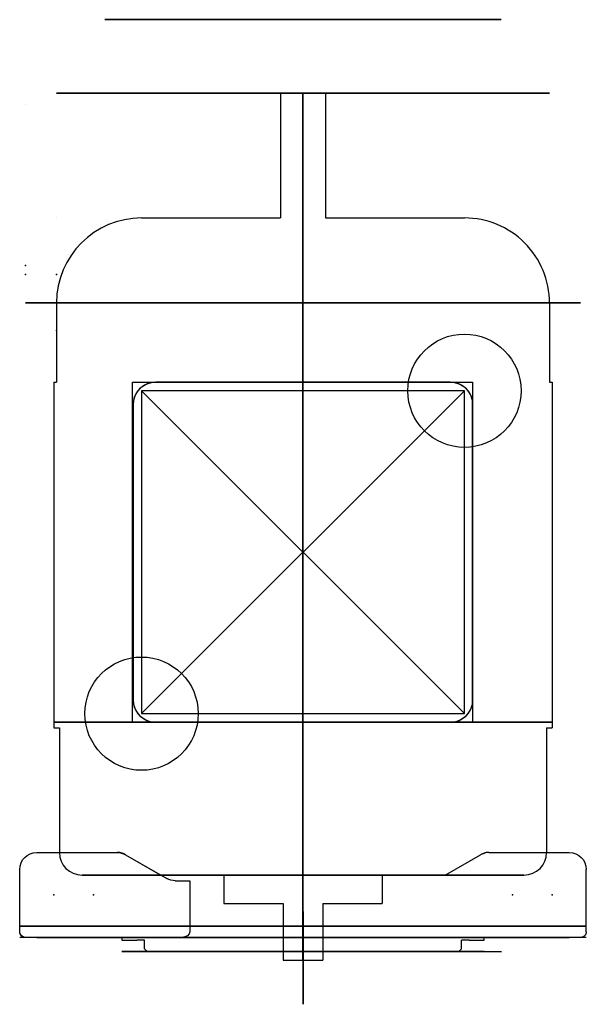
# Model space of a CAD drawing. Header units: centimetres. Extents: x -5 to 5, y -0.5 to 16.9.
import ezdxf

# ---------------------------------------------------------------- set-up
doc = ezdxf.new("R2010")
doc.units = ezdxf.units.CM
doc.header["$MEASUREMENT"] = 0
for name, color, linetype in [('', 7, 'Continuous'), ('1220013150_02_Kupplungshülse_G2_Motor v2_Sketch1', 7, 'Continuous'), ('1220053100_00_G23_G27_Zwischenflansch_Motoranbau v3_Sketch2', 7, 'Continuous'), ('1220053100_00_G23_G27_Zwischenflansch_Motoranbau v3_Sketch4', 7, 'Continuous'), ('1220053100_00_G23_G27_Zwischenflansch_Motoranbau v3_Sketch5', 7, 'Continuous'), ('1220053100_00_G23_G27_Zwischenflansch_Motoranbau v3_Sketch6', 7, 'Continuous'), ('1220053100_00_G23_G27_Zwischenflansch_Motoranbau v3_Sketch7', 7, 'Continuous'), ('1931000017 RDR12x25x5 DIN3760 Radialdichtring v2_Sketch1', 7, 'Continuous')]:
    doc.layers.add(name, color=color, linetype=linetype)

# ---------------------------------------------------------------- blocks, each defined once
blk = doc.blocks.new('1220053100_00_G23_G27_Zwischenflansch_Motoranbauv3')
at = {"layer": '1220053100_00_G23_G27_Zwischenflansch_Motoranbau v3_Sketch2'}
for p, q in [((2.9, 4.4, -0.2), (-2.9, 4.4, -0.2)), ((-3.2, -3.4, -0.2), (-3.2, 4.1, -0.2)), ((3.2, -3.4, -0.2), (3.2, 4.1, -0.2)), ((-0.976, -3.6, -0.2), (0.976, -3.6, -0.2)), ((-5, -4.75, -0.2), (-5, -3.8, -0.2)), ((-4.7, -3.7, -0.2), (-4.9, -3.7, -0.2)), ((-4.7, -3.7, -0.2), (-3.5, -3.7, -0.2)), ((-2.221, -4.721, -0.2), (-1.188, -3.688, -0.2)), ((2.221, -4.721, -0.2), (1.188, -3.688, -0.2)), ((3.5, -3.7, -0.2), (4.7, -3.7, -0.2)), ((4.9, -3.7, -0.2), (4.7, -3.7, -0.2)), ((5, -4.75, -0.2), (5, -3.8, -0.2)), ((-5, -4.5, -0.2), (-5, -4.75, -0.2)), ((5, -4.5, -0.2), (-5, -4.5, -0.2)), ((5, -4.75, -0.2), (5, -4.5, -0.2)), ((-5, -4.75, -0.2), (5, -4.75, -0.2)), ((-4.7, -4.75, -0.2), (-5, -4.75, -0.2)), ((-4.7, -4.75, -0.2), (-3.28, -4.75, -0.2)), ((-3.13, -4.75, -0.2), (-3.28, -4.75, -0.2)), ((-2.404, -4.75, -0.2), (-3.13, -4.75, -0.2)), ((-2.404, -4.75, -0.2), (-2.291, -4.75, -0.2)), ((2.291, -4.75, -0.2), (2.404, -4.75, -0.2)), ((3.13, -4.75, -0.2), (2.404, -4.75, -0.2)), ((3.28, -4.75, -0.2), (3.13, -4.75, -0.2)), ((3.28, -4.75, -0.2), (4.7, -4.75, -0.2)), ((5, -4.75, -0.2), (4.7, -4.75, -0.2))]:
    blk.add_line(p, q, dxfattribs=at)
blk.add_circle((0, 0, -0.2), 1, dxfattribs=at)
for centre, radius, start, end in [((-2.9, 4.1, -0.2), 0.3, 90, 180), ((2.9, 4.1, -0.2), 0.3, 0, 90), ((-3.5, -3.4, -0.2), 0.3, 270, 360), ((3.5, -3.4, -0.2), 0.3, 180, 270), ((-0.976, -3.9, -0.2), 0.3, 90, 135), ((0.976, -3.9, -0.2), 0.3, 45, 90), ((-4.9, -3.8, -0.2), 0.1, 90, 180), ((4.9, -3.8, -0.2), 0.1, 0, 90), ((-2.291, -4.65, -0.2), 0.1, 292.2294, 315), ((2.291, -4.65, -0.2), 0.1, 225, 247.7706)]:
    blk.add_arc(centre, radius, start, end, dxfattribs=at)
for points, knots in [([(-2.254, -4.743, -0.2), (-2.255, -4.743, -0.2), (-2.257, -4.744, -0.2), (-2.258, -4.744, -0.2), (-2.26, -4.745, -0.2), (-2.261, -4.745, -0.2), (-2.263, -4.746, -0.2), (-2.264, -4.746, -0.2), (-2.266, -4.747, -0.2), (-2.267, -4.747, -0.2), (-2.269, -4.747, -0.2), (-2.271, -4.748, -0.2), (-2.272, -4.748, -0.2), (-2.275, -4.749, -0.2), (-2.279, -4.749, -0.2), (-2.282, -4.75, -0.2), (-2.283, -4.75, -0.2), (-2.285, -4.75, -0.2), (-2.287, -4.75, -0.2), (-2.288, -4.75, -0.2), (-2.29, -4.75, -0.2), (-2.291, -4.75, -0.2)], [0, 0, 0, 0, 0.0487028, 0.0487028, 0.0487028, 0.097305, 0.097305, 0.097305, 0.1459186, 0.1459186, 0.1459186, 0.1945673, 0.1945673, 0.1945673, 0.2917658, 0.2917658, 0.2917658, 0.3403809, 0.3403809, 0.3403809, 0.3889782, 0.3889782, 0.3889782, 0.3889782]), ([(2.291, -4.75, -0.2), (2.29, -4.75, -0.2), (2.288, -4.75, -0.2), (2.287, -4.75, -0.2), (2.285, -4.75, -0.2), (2.283, -4.75, -0.2), (2.282, -4.75, -0.2), (2.279, -4.749, -0.2), (2.275, -4.749, -0.2), (2.272, -4.748, -0.2), (2.271, -4.748, -0.2), (2.269, -4.747, -0.2), (2.267, -4.747, -0.2), (2.266, -4.747, -0.2), (2.264, -4.746, -0.2), (2.263, -4.746, -0.2), (2.261, -4.745, -0.2), (2.26, -4.745, -0.2), (2.258, -4.744, -0.2), (2.257, -4.744, -0.2), (2.255, -4.743, -0.2), (2.254, -4.743, -0.2)], [0, 0, 0, 0, 0.0485906, 0.0485906, 0.0485906, 0.0972115, 0.0972115, 0.0972115, 0.1944135, 0.1944135, 0.1944135, 0.2430523, 0.2430523, 0.2430523, 0.2916554, 0.2916554, 0.2916554, 0.3402781, 0.3402781, 0.3402781, 0.3889782, 0.3889782, 0.3889782, 0.3889782])]:
    blk.add_open_spline(points, degree=3, knots=knots, dxfattribs=at)
blk.add_point((0, 0.141, -0.2), dxfattribs=at)
at = {"layer": '1220053100_00_G23_G27_Zwischenflansch_Motoranbau v3_Sketch4'}
for p, q in [((0, 0, 0.25), (0, 4.649, 0.25)), ((-0.23, 3.744, 0.25), (-2.93, 2.344, 0.25)), ((2.93, 2.344, 0.25), (0.23, 3.744, 0.25)), ((-3.2, 1.9, 0.25), (-3.2, -1.9, 0.25)), ((3.2, -1.9, 0.25), (3.2, 1.9, 0.25)), ((0, 0, 0.25), (3.506, 0, 0.25)), ((-2.894, -2.361, 0.25), (-1.283, -3.041, 0.25)), ((1.283, -3.041, 0.25), (2.894, -2.361, 0.25))]:
    blk.add_line(p, q, dxfattribs=at)
for radius in [2.8, 1.9, 1.25, 1]:
    blk.add_circle((0, 0, 0.25), radius, dxfattribs=at)
for centre, radius, start, end in [((0, 3.3, 0.25), 0.5, 62.5924, 117.4076), ((-2.7, 1.9, 0.25), 0.5, 117.4076, 180), ((2.7, 1.9, 0.25), 0.5, 0, 62.5924), ((-2.7, -1.9, 0.25), 0.5, 180, 247.1291), ((2.7, -1.9, 0.25), 0.5, 292.8709, 360), ((0, 0, 0.25), 3.3, 247.1291, 292.8709)]:
    blk.add_arc(centre, radius, start, end, dxfattribs=at)
for p in [(0, 3.3, 0.25), (0, 1.9, 0.25), (-1.9, 0, 0.25), (0, 0, 0.25), (1.9, 0, 0.25), (-2.7, -1.9, 0.25), (0, -1.9, 0.25), (2.7, -1.9, 0.25)]:
    blk.add_point(p, dxfattribs=at)
at = {"layer": '1220053100_00_G23_G27_Zwischenflansch_Motoranbau v3_Sketch5', "extrusion": (0, 0, -1)}
for centre, radius in [((0, 0, 1.1), 2.7), ((0, 1.9, 1.1), 0.225), ((0, 0, 1.1), 1.4), ((0, 0, 1.1), 1.25), ((1.9, 0, 1.1), 0.225), ((-1.9, 0, 1.1), 0.225), ((0, -1.9, 1.1), 0.225)]:
    blk.add_circle(centre, radius, dxfattribs=at)
at = {"layer": '1220053100_00_G23_G27_Zwischenflansch_Motoranbau v3_Sketch5'}
blk.add_point((0, 0, -1.1), dxfattribs=at)
at = {"layer": '1220053100_00_G23_G27_Zwischenflansch_Motoranbau v3_Sketch6'}
for p, q in [((-5, -4.5, -0.1), (-5, -4.5, -1.2)), ((-5, -4.5, -0.1), (-5, -4.5, -1.2)), ((-3.5, -4.5), (-4.9, -4.5)), ((-2.141, -4.5), (-4.9, -4.5)), ((-4.7, -4.5, -1.5), (-3.28, -4.5, -1.5)), ((-4.7, -4.5, -1.5), (-3.28, -4.5, -1.5)), ((-3.2, -4.5), (-3.5, -4.5)), ((-3.2, -4.5, 0.05), (-3.127, -4.5, 0.05)), ((-3.2, -4.5), (-3.2, -4.5, 0.05)), ((-3.13, -4.5, -1.46), (-2.404, -4.5, -1.04)), ((-3.13, -4.5, -1.46), (-2.507, -4.5, -1.1)), ((-3.127, -4.5, 0.05), (-2.93, -4.5, 0.05)), ((-2.8, -4.5, 0.05), (-2.93, -4.5, 0.05)), ((-2.8, -4.5, 0.2), (-2.8, -4.5, 0.05)), ((-2.75, -4.5, 0.25), (-2.8, -4.5, 0.2)), ((-2.75, -4.5, 0.25), (2.75, -4.5, 0.25)), ((2.507, -4.5, -1.1), (-2.507, -4.5, -1.1)), ((-2.254, -4.5, -1), (-2, -4.5, -1)), ((-2, -4.5, -1), (-2, -4.5, -0.1)), ((0, -4.5), (0, -4.5, -1.55)), ((2.507, -4.5, -1.1), (3.13, -4.5, -1.46)), ((2.75, -4.5, 0.25), (2.8, -4.5, 0.2)), ((2.8, -4.5, 0.2), (2.8, -4.5, 0.05)), ((2.93, -4.5, 0.05), (2.8, -4.5, 0.05)), ((2.93, -4.5, 0.05), (3.127, -4.5, 0.05)), ((3.127, -4.5, 0.05), (3.2, -4.5, 0.05)), ((3.2, -4.5, 0.05), (3.2, -4.5)), ((3.5, -4.5), (3.2, -4.5)), ((3.28, -4.5, -1.5), (4.7, -4.5, -1.5)), ((4.9, -4.5), (3.5, -4.5)), ((5, -4.5, -0.1), (5, -4.5, -1.2))]:
    blk.add_line(p, q, dxfattribs=at)
at = {"layer": '1220053100_00_G23_G27_Zwischenflansch_Motoranbau v3_Sketch6', "extrusion": (0, -1, 0)}
for centre, radius, start, end in [((-4.9, -0.1, 4.5), 0.1, 90, 180), ((-4.7, -1.2, 4.5), 0.3, 180, 270), ((-4.7, -1.2, 4.5), 0.3, 180, 270), ((-4.9, -0.1, 4.5), 0.1, 135, 180), ((-4.9, -0.1, 4.5), 0.1, 90, 135), ((-3.28, -1.2, 4.5), 0.3, 270, 300), ((-2.254, -1.3, 4.5), 0.3, 90, 120), ((4.7, -1.2, 4.5), 0.3, 270, 0), ((4.9, -0.1, 4.5), 0.1, 45, 90), ((4.9, -0.1, 4.5), 0.1, 0, 45)]:
    blk.add_arc(centre, radius, start, end, dxfattribs=at)
blk.add_ellipse((-2.141, -4.5, -0.1), major_axis=(-0.141, 0), ratio=0.707107, start_param=3.141593, end_param=4.712389, dxfattribs=at)
at = {"layer": '1220053100_00_G23_G27_Zwischenflansch_Motoranbau v3_Sketch6', "extrusion": (0, 1, 0)}
for points, knots in [([(-3.203, -4.5, -1.49), (-3.206, -4.5, -1.491), (-3.209, -4.5, -1.491), (-3.212, -4.5, -1.492), (-3.216, -4.5, -1.493), (-3.219, -4.5, -1.494), (-3.222, -4.5, -1.494), (-3.228, -4.5, -1.496), (-3.235, -4.5, -1.497), (-3.241, -4.5, -1.497), (-3.248, -4.5, -1.498), (-3.254, -4.5, -1.499), (-3.261, -4.5, -1.499), (-3.267, -4.5, -1.5), (-3.274, -4.5, -1.5), (-3.28, -4.5, -1.5)], [0, 0, 0, 0, 0.112639, 0.112639, 0.112639, 0.2251771, 0.2251771, 0.2251771, 0.4503213, 0.4503213, 0.4503213, 0.675412, 0.675412, 0.675412, 0.9005274, 0.9005274, 0.9005274, 0.9005274]), ([(-3.13, -4.5, -1.46), (-3.136, -4.5, -1.463), (-3.142, -4.5, -1.466), (-3.148, -4.5, -1.469), (-3.153, -4.5, -1.472), (-3.159, -4.5, -1.475), (-3.165, -4.5, -1.477), (-3.171, -4.5, -1.48), (-3.178, -4.5, -1.482), (-3.184, -4.5, -1.484), (-3.19, -4.5, -1.486), (-3.196, -4.5, -1.488), (-3.203, -4.5, -1.49)], [0, 0, 0, 0, 0.2250797, 0.2250797, 0.2250797, 0.4501607, 0.4501607, 0.4501607, 0.6753477, 0.6753477, 0.6753477, 0.9005274, 0.9005274, 0.9005274, 0.9005274]), ([(3.13, -4.5, -1.46), (3.136, -4.5, -1.463), (3.142, -4.5, -1.466), (3.148, -4.5, -1.469), (3.153, -4.5, -1.472), (3.159, -4.5, -1.475), (3.165, -4.5, -1.477), (3.171, -4.5, -1.48), (3.178, -4.5, -1.482), (3.184, -4.5, -1.484), (3.19, -4.5, -1.486), (3.196, -4.5, -1.488), (3.203, -4.5, -1.49)], [0, 0, 0, 0, 0.2249598, 0.2249598, 0.2249598, 0.4502972, 0.4502972, 0.4502972, 0.6756042, 0.6756042, 0.6756042, 0.9005274, 0.9005274, 0.9005274, 0.9005274]), ([(3.28, -4.5, -1.5), (3.274, -4.5, -1.5), (3.267, -4.5, -1.5), (3.261, -4.5, -1.499), (3.254, -4.5, -1.499), (3.248, -4.5, -1.498), (3.241, -4.5, -1.497), (3.235, -4.5, -1.497), (3.228, -4.5, -1.496), (3.222, -4.5, -1.494), (3.219, -4.5, -1.494), (3.216, -4.5, -1.493), (3.212, -4.5, -1.492), (3.209, -4.5, -1.491), (3.206, -4.5, -1.491), (3.203, -4.5, -1.49)], [0, 0, 0, 0, 0.2251153, 0.2251153, 0.2251153, 0.4502061, 0.4502061, 0.4502061, 0.6753503, 0.6753503, 0.6753503, 0.7878884, 0.7878884, 0.7878884, 0.9005274, 0.9005274, 0.9005274, 0.9005274])]:
    blk.add_open_spline(points, degree=3, knots=knots, dxfattribs=at)
at = {"layer": '1220053100_00_G23_G27_Zwischenflansch_Motoranbau v3_Sketch6'}
for p in [(-4.4, -4.5, -0.75), (-3.7, -4.5, -0.75), (0, -4.5), (3.7, -4.5, -0.75), (4.4, -4.5, -0.75)]:
    blk.add_point(p, dxfattribs=at)
at = {"layer": '1220053100_00_G23_G27_Zwischenflansch_Motoranbau v3_Sketch7'}
for p, q in [((2.9, 4.4), (-2.9, 4.4)), ((2.9, 4.3), (-2.9, 4.3)), ((-3.2, -3.4), (-3.2, 4.1)), ((-3.1, 4.1), (-3.1, 2.478)), ((3.1, 2.478), (3.1, 4.1)), ((3.2, -3.4), (3.2, 4.1)), ((-2.953, 2.388), (-0.253, 3.788)), ((0.253, 3.788), (2.953, 2.388)), ((-3.723, -3.6), (4.102, -3.6)), ((-0.976, -3.6), (0.976, -3.6)), ((-5, -4.5), (-5, -3.8)), ((-4.7, -3.7), (-4.9, -3.7)), ((-4.7, -3.7), (-3.5, -3.7)), ((-2, -4.5), (-1.188, -3.688)), ((2, -4.5), (1.188, -3.688)), ((3.5, -3.7), (4.7, -3.7)), ((4.9, -3.7), (4.7, -3.7)), ((5, -4.5), (5, -3.8)), ((-4.7, -4.5), (-5, -4.5)), ((-3.28, -4.5), (-4.7, -4.5)), ((-3.13, -4.5), (-3.28, -4.5)), ((-2.404, -4.5), (-3.13, -4.5)), ((-2.254, -4.5), (-2.404, -4.5)), ((-2, -4.5), (-2.254, -4.5)), ((2.254, -4.5), (2, -4.5)), ((2.404, -4.5), (2.254, -4.5)), ((3.13, -4.5), (2.404, -4.5)), ((3.28, -4.5), (3.13, -4.5)), ((4.7, -4.5), (3.28, -4.5)), ((5, -4.5), (4.7, -4.5))]:
    blk.add_line(p, q, dxfattribs=at)
for centre, radius in [((0, 3.3), 0.212), ((0, 1.9), 0.225), ((0, 0), 1.25), ((-1.9, 0), 0.225), ((1.9, 0), 0.225), ((-2.7, -1.9), 0.212), ((0, -1.9), 0.225), ((2.7, -1.9), 0.212)]:
    blk.add_circle(centre, radius, dxfattribs=at)
for centre, radius, start, end in [((-2.9, 4.1), 0.3, 90, 180), ((2.9, 4.1), 0.3, 0, 90), ((-2.9, 4.1), 0.2, 90, 180), ((2.9, 4.1), 0.2, 0, 90), ((0, 3.3), 0.55, 62.5924, 117.4076), ((-3.5, -3.4), 0.3, 270, 360), ((3.5, -3.4), 0.3, 180, 270), ((-0.976, -3.9), 0.3, 90, 135), ((0.976, -3.9), 0.3, 45, 90), ((-4.9, -3.8), 0.1, 90, 180), ((4.9, -3.8), 0.1, 0, 90)]:
    blk.add_arc(centre, radius, start, end, dxfattribs=at)
for points in [[(-3.049, 2.395), (-3.079, 2.413), (-3.1, 2.443), (-3.1, 2.478)], [(3.1, 2.478), (3.1, 2.443), (3.079, 2.413), (3.049, 2.395)], [(-2.953, 2.388), (-2.984, 2.372), (-3.02, 2.378), (-3.049, 2.395)], [(3.049, 2.395), (3.02, 2.378), (2.984, 2.372), (2.953, 2.388)]]:
    blk.add_open_spline(points, degree=3, dxfattribs=at)
blk.add_point((0, 0), dxfattribs=at)
blk = doc.blocks.new('1931000017RDR12x25x5DIN3760Radialdichtringv2')
at = {"layer": '1931000017 RDR12x25x5 DIN3760 Radialdichtring v2_Sketch1'}
for p, q in [((0.1, 0, 1.15), (0, 0, 1.15)), ((0, 0, 1.25), (0.5, 0, 1.25)), ((0, 0, 1.15), (0, 0, 1.25)), ((0, 0), (0.1, 0, 0)), ((0.1, 0, 1.15), (0.4, 0, 1.15)), ((0.4, 0, 0.777), (0.327, 0, 0.65)), ((0.327, 0, 0.65), (0.413, 0, 0.6)), ((0.4, 0, 1.15), (0.4, 0, 0.777)), ((0.5, 0, 0.75), (0.413, 0, 0.6)), ((0.5, 0, 1.25), (0.5, 0, 0.75))]:
    blk.add_line(p, q, dxfattribs=at)
blk.add_point((0, 0), dxfattribs=at)
blk = doc.blocks.new('1220013150_02_Kupplungshülse_G2_Motorv2')
at = {"layer": '1220013150_02_Kupplungshülse_G2_Motor v2_Sketch1'}
for p, q in [((0, 0), (1.63, 0)), ((0.83, 0, 0.6), (0, 0, 0.6)), ((0, 0, 0.6), (0, 0)), ((1.63, 0, 0.55), (0.83, 0, 0.55)), ((0.83, 0, 0.55), (0.83, 0, 0.6)), ((1.63, 0), (1.63, 0, 0.55))]:
    blk.add_line(p, q, dxfattribs=at)
blk.add_point((0, 0), dxfattribs=at)
blk = doc.blocks.new('BG_1222011020_G2_Motoranbau_003kWKopierenv2')
for name, p, rotation in [('1220013150_02_Kupplungshülse_G2_Motorv2', (0.001, 0.995, 3.831), 269.9999999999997), ('1931000017RDR12x25x5DIN3760Radialdichtringv2', (0, 0.275, 3.834), 89.99999999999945)]:
    blk.add_blockref(name, p, dxfattribs=dict(rotation=rotation))
at = {"extrusion": (-1e-16, -1, -1.3e-15)}
blk.add_blockref('1220053100_00_G23_G27_Zwischenflansch_Motoranbauv3', (0, 3.834, -0.545), dxfattribs=at)
blk = doc.blocks.new('1220013060_G2_Motor_002_003kW_Dummyv13')
at = {"layer": ''}
for p, q in [((11.6, 4.9, 4.9), (11.6, 4.9, -4.9)), ((15.1, 4.9, 4.9), (15.1, 4.9, -4.9)), ((4.1, 4.4, 5.3), (4.1, 4.3, 5.3)), ((10.2, 4.4, 5.3), (4.1, 4.4, 5.3)), ((4.1, 4.4, 5.8), (4.1, 4.3, 5.8)), ((10.2, 4.4, 5.8), (4.1, 4.4, 5.8)), ((10.2, 4.4, 5.3), (10.2, 4.35, 5.3)), ((10.2, 4.4, 5.8), (10.2, 4.35, 5.8)), ((11.6, 4.35, 5.3), (10.2, 4.35, 5.3)), ((11.6, 4.35, 5.8), (10.2, 4.35, 5.8)), ((11.6, 4.35, 4.35), (11.6, 4.35, -4.35)), ((13.1, 4.35, -2.85), (13.1, 4.35, 2.85)), ((4.1, 4.3, 5.3), (1.9, 4.3, 5.3)), ((4.1, 4.3, 5.8), (1.9, 4.3, 5.8)), ((1.5, 1.4, 5.3), (1.5, 3.9, 5.3)), ((1.5, 1.4, 5.8), (1.5, 3.9, 5.8)), ((16.6, -3.5, -0.25), (16.6, 3.5, -0.25)), ((16.6, 3.5, 0.25), (16.6, -3.5, 0.25)), ((16.6, 3.5, 0.25), (16.6, -3.5, -0.25)), ((16.6, 3.5, -0.25), (16.6, 3.5, 0.25)), ((16.6, -3.5, 0.25), (16.6, 3.5, -0.25)), ((4.2, -2.991, 5.3), (4.2, 3.009, 5.3)), ((4.2, 3.009, 5.3), (10.2, 3.009, 5.3)), ((4.2, 3, 5.3), (4.2, 3, 3.219)), ((4.2, 0, 5.3), (4.2, 3, 5.3)), ((9.8, 3, 5.3), (4.6, 3, 5.3)), ((4.6, 3, 5.3), (9.8, 3, 5.3)), ((9.8, 3, 5.8), (4.6, 3, 5.8)), ((10.2, 3.009, 5.3), (10.2, -2.991, 5.3)), ((4.35, -2.85, 5.8), (10.05, 2.85, 5.8)), ((10.05, -2.85, 5.8), (4.35, 2.85, 5.8)), ((10.05, 2.85, 5.8), (4.35, 2.85, 5.8)), ((4.35, 2.85, 5.8), (4.35, -2.85, 5.8)), ((10.05, -2.85, 5.8), (10.05, 2.85, 5.8)), ((13.1, 2.85, 5.3), (13.1, 0.4, 5.3)), ((13.1, 2.85, 5.8), (13.1, 0.4, 5.8)), ((4.2, 2.6, 5.3), (4.2, -2.6, 5.3)), ((4.2, -2.6, 5.3), (4.2, 2.6, 5.3)), ((4.2, 2.6, 5.8), (4.2, -2.6, 5.8)), ((10.2, -2.6, 5.3), (10.2, 2.6, 5.3)), ((10.2, -2.6, 5.3), (10.2, 2.6, 5.3)), ((10.2, -2.6, 5.8), (10.2, 2.6, 5.8)), ((1, 1.4, 5.3), (1, 0.35, 5.3)), ((1.5, 1.4, 5.3), (1, 1.4, 5.3)), ((1, 1.4, 5.8), (1, 0.35, 5.8)), ((1.5, 1.4, 5.8), (1, 1.4, 5.8)), ((0, 0.35, 5.3), (0, -0.35, 5.3)), ((1, 0.35, 5.3), (0, 0.35, 5.3)), ((0, 0.35, 5.8), (0, -0.35, 5.8)), ((1, 0.35, 5.8), (0, 0.35, 5.8)), ((15.3, 0.4, 5.3), (13.1, 0.4, 5.3)), ((15.3, 0.4, 5.8), (13.1, 0.4, 5.8)), ((15.3, 0.4, 5.3), (15.3, -0.4, 5.3)), ((15.3, 0.4, 5.8), (15.3, -0.4, 5.8)), ((16.6, 0.25, 3.5), (16.6, 0.25, -3.5)), ((16.6, -0.25, 3.5), (16.6, 0.25, 3.5)), ((16.6, 0.25, -3.5), (16.6, -0.25, -3.5)), ((16.6, 0.25, 3.5), (16.6, -0.25, -3.5)), ((16.6, -0.25, 3.5), (16.6, 0.25, -3.5)), ((0, 0), (0, 0, 0.35)), ((12.6, 0), (0, 0)), ((0, 0, 0.35), (1, 0, 0.35)), ((1, 0, 0.35), (1, 0, 1.4)), ((1, 0, 1.4), (1.5, 0, 1.4)), ((1.5, 0, 4.3), (4.1, 0, 4.3)), ((1.5, 0, 1.4), (1.5, 0, 4.3)), ((1.5, 0), (1.5, 0, 4.035)), ((4.1, 0, 4.4), (10.2, 0, 4.4)), ((4.1, 0, 4.3), (4.1, 0, 4.4)), ((10.2, 0, 4.35), (13.1, 0, 4.35)), ((10.2, 0, 4.4), (10.2, 0, 4.35)), ((15.3, 0), (12.6, 0)), ((13.1, 0, 4.35), (13.1, 0, 0.4)), ((13.1, 0, 0.4), (15.3, 0, 0.4)), ((15.3, 0.104, 1.349), (15.3, 0.104, 3.849)), ((15.3, -0.076, 3.849), (15.3, 0.104, 1.349)), ((15.3, 0.104, 3.849), (15.3, -0.076, 3.849)), ((15.3, -0.076, 1.349), (15.3, 0.104, 1.349)), ((15.3, 0.104, 3.849), (15.3, -0.076, 1.349)), ((15.3, 0, 0.4), (15.3, 0)), ((4.2, 0, 5.3), (4.2, -3, 5.3)), ((4.2, 0), (4.2, 0, 7.262)), ((15.3, -0.076, 3.849), (15.3, -0.076, 1.349)), ((16.6, -0.25, -3.5), (16.6, -0.25, 3.5)), ((1, -0.35, 5.3), (0, -0.35, 5.3)), ((1, -0.35, 5.8), (0, -0.35, 5.8)), ((1, -0.35, 5.3), (1, -1.4, 5.3)), ((1, -0.35, 5.8), (1, -1.4, 5.8)), ((13.1, -0.4, 5.3), (13.1, -2.85, 5.3)), ((15.3, -0.4, 5.3), (13.1, -0.4, 5.3)), ((15.3, -0.4, 5.8), (13.1, -0.4, 5.8)), ((13.1, -0.4, 5.8), (13.1, -2.85, 5.8)), ((1.5, -1.4, 5.3), (1, -1.4, 5.3)), ((1.5, -1.4, 5.8), (1, -1.4, 5.8)), ((1.5, -3.9, 5.3), (1.5, -1.4, 5.3)), ((1.5, -3.9, 5.8), (1.5, -1.4, 5.8)), ((4.35, -2.85, 5.8), (10.05, -2.85, 5.8)), ((10.2, -2.991, 5.3), (4.2, -2.991, 5.3)), ((4.2, -3, 5.3), (4.2, -3, 3.219)), ((4.518, -2.991, 5.8), (9.882, -2.991, 5.8)), ((4.6, -3, 5.3), (9.8, -3, 5.3)), ((4.6, -3, 5.3), (9.8, -3, 5.3)), ((16.6, -3.5, 0.25), (16.6, -3.5, -0.25)), ((4.1, -4.3, 5.3), (1.9, -4.3, 5.3)), ((4.1, -4.3, 5.8), (1.9, -4.3, 5.8)), ((4.1, -4.3, 5.3), (4.1, -4.4, 5.3)), ((4.1, -4.3, 5.8), (4.1, -4.4, 5.8)), ((10.2, -4.4, 5.3), (4.1, -4.4, 5.3)), ((10.2, -4.4, 5.8), (4.1, -4.4, 5.8)), ((10.2, -4.35, 5.3), (10.2, -4.4, 5.3)), ((11.6, -4.35, 5.3), (10.2, -4.35, 5.3)), ((11.6, -4.35, 5.8), (10.2, -4.35, 5.8)), ((10.2, -4.35, 5.8), (10.2, -4.4, 5.8))]:
    blk.add_line(p, q, dxfattribs=at)
at = {"layer": '', "extrusion": (1, 0, 0)}
for centre, radius in [((0, 0, 11.6), 4.9), ((0, 0, 11.6), 4.35), ((0, 0, 15.3), 4.35), ((0, 0, 15.3), 3.85), ((0, 0, 16.6), 3.4), ((0, 0, 15.3), 3), ((0, 0, 16.6), 3), ((0, 0, 11.6), 2.85), ((0, 0, 11.6), 2.85), ((0, 0, 16.6), 2.65), ((0, 0, 16.6), 2.25), ((0, 0, 16.6), 1.85), ((0, 0, 16.6), 1.45), ((0, 0, 16.6), 1.05), ((0, 0, 15.3), 0.6), ((0, 0, 11.6), 0.4), ((0, 0, 11.6), 0.4), ((0, 0, 11.6), 0.4), ((0, 0, 15.3), 0.4), ((0, 0, 15.3), 0.4), ((0, 0, 15.3), 0.4), ((0, 0, 16.6), 0.35)]:
    blk.add_circle(centre, radius, dxfattribs=at)
at = {"layer": '', "extrusion": (-1, 0, 0)}
for centre, radius in [((0, 0, -4.2), 4.4), ((0, 0, -1.5), 3.9), ((0, 0, -1.5), 1.9), ((0, 0, -1.5), 1.4)]:
    blk.add_circle(centre, radius, dxfattribs=at)
at = {"layer": ''}
for centre in [(4.35, 2.85, 5.8), (10.05, -2.85, 5.8)]:
    blk.add_circle(centre, 1, dxfattribs=at)
for centre, radius, start, end in [((11.6, 2.85, 5.3), 1.5, 0, 90), ((11.6, 2.85, 5.8), 1.5, 0, 90), ((1.9, 3.9, 5.3), 0.4, 90, 180), ((1.9, 3.9, 5.8), 0.4, 90, 180), ((4.6, 2.6, 5.3), 0.4, 90, 180), ((9.8, 2.6, 5.3), 0.4, 0, 90), ((4.6, -2.6, 5.3), 0.4, 180, 270), ((9.8, -2.6, 5.3), 0.4, 270, 360), ((11.6, -2.85, 5.3), 1.5, 270, 0), ((11.6, -2.85, 5.8), 1.5, 270, 0), ((1.9, -3.9, 5.3), 0.4, 180, 270), ((1.9, -3.9, 5.8), 0.4, 180, 270)]:
    blk.add_arc(centre, radius, start, end, dxfattribs=at)
at = {"layer": '', "extrusion": (1, 0, 0)}
for points in [[(11.6, 4.19), (11.6, 4.19, 0.005), (11.6, 4.19, 0.01), (11.6, 4.191, 0.036), (11.6, 4.193, 0.056), (11.6, 4.202, 0.096), (11.6, 4.208, 0.114), (11.6, 4.222, 0.146), (11.6, 4.231, 0.158), (11.6, 4.249, 0.173), (11.6, 4.257, 0.176), (11.6, 4.274, 0.173), (11.6, 4.281, 0.166), (11.6, 4.293, 0.146), (11.6, 4.298, 0.132), (11.6, 4.307, 0.098), (11.6, 4.31, 0.078), (11.6, 4.314, 0.036), (11.6, 4.315, 0.014), (11.6, 4.314, -0.03), (11.6, 4.313, -0.051), (11.6, 4.308, -0.09), (11.6, 4.305, -0.108), (11.6, 4.296, -0.139), (11.6, 4.29, -0.152), (11.6, 4.276, -0.171), (11.6, 4.268, -0.175), (11.6, 4.251, -0.175), (11.6, 4.242, -0.169), (11.6, 4.225, -0.149), (11.6, 4.217, -0.135), (11.6, 4.203, -0.101), (11.6, 4.198, -0.082), (11.6, 4.191, -0.041), (11.6, 4.19, -0.021), (11.6, 4.19)], [(15.3, 4.19), (15.3, 4.19, 0.005), (15.3, 4.19, 0.01), (15.3, 4.191, 0.036), (15.3, 4.193, 0.056), (15.3, 4.202, 0.096), (15.3, 4.208, 0.114), (15.3, 4.222, 0.146), (15.3, 4.231, 0.158), (15.3, 4.249, 0.173), (15.3, 4.257, 0.176), (15.3, 4.274, 0.173), (15.3, 4.281, 0.166), (15.3, 4.293, 0.146), (15.3, 4.298, 0.132), (15.3, 4.307, 0.098), (15.3, 4.31, 0.078), (15.3, 4.314, 0.036), (15.3, 4.315, 0.014), (15.3, 4.314, -0.03), (15.3, 4.313, -0.051), (15.3, 4.308, -0.09), (15.3, 4.305, -0.108), (15.3, 4.296, -0.139), (15.3, 4.29, -0.152), (15.3, 4.276, -0.171), (15.3, 4.268, -0.175), (15.3, 4.251, -0.175), (15.3, 4.242, -0.169), (15.3, 4.225, -0.149), (15.3, 4.217, -0.135), (15.3, 4.203, -0.101), (15.3, 4.198, -0.082), (15.3, 4.191, -0.041), (15.3, 4.19, -0.021), (15.3, 4.19)], [(11.6, -2.095, 3.628), (11.6, -2.099, 3.626), (11.6, -2.103, 3.623), (11.6, -2.126, 3.611), (11.6, -2.145, 3.603), (11.6, -2.184, 3.591), (11.6, -2.202, 3.587), (11.6, -2.237, 3.584), (11.6, -2.252, 3.585), (11.6, -2.274, 3.593), (11.6, -2.281, 3.599), (11.6, -2.286, 3.615), (11.6, -2.284, 3.624), (11.6, -2.273, 3.645), (11.6, -2.263, 3.657), (11.6, -2.238, 3.681), (11.6, -2.223, 3.693), (11.6, -2.188, 3.718), (11.6, -2.17, 3.729), (11.6, -2.131, 3.751), (11.6, -2.112, 3.761), (11.6, -2.076, 3.776), (11.6, -2.059, 3.782), (11.6, -2.028, 3.79), (11.6, -2.013, 3.792), (11.6, -1.99, 3.789), (11.6, -1.982, 3.784), (11.6, -1.974, 3.769), (11.6, -1.974, 3.759), (11.6, -1.983, 3.734), (11.6, -1.991, 3.719), (11.6, -2.014, 3.691), (11.6, -2.028, 3.676), (11.6, -2.06, 3.65), (11.6, -2.077, 3.639), (11.6, -2.095, 3.628)], [(11.6, -2.095, -3.628), (11.6, -2.091, -3.631), (11.6, -2.086, -3.633), (11.6, -2.064, -3.647), (11.6, -2.048, -3.659), (11.6, -2.018, -3.686), (11.6, -2.005, -3.701), (11.6, -1.985, -3.729), (11.6, -1.979, -3.743), (11.6, -1.974, -3.766), (11.6, -1.976, -3.775), (11.6, -1.987, -3.787), (11.6, -1.996, -3.79), (11.6, -2.021, -3.791), (11.6, -2.035, -3.788), (11.6, -2.069, -3.779), (11.6, -2.087, -3.772), (11.6, -2.126, -3.754), (11.6, -2.145, -3.744), (11.6, -2.183, -3.721), (11.6, -2.201, -3.709), (11.6, -2.232, -3.686), (11.6, -2.246, -3.674), (11.6, -2.268, -3.651), (11.6, -2.277, -3.639), (11.6, -2.286, -3.618), (11.6, -2.286, -3.609), (11.6, -2.277, -3.594), (11.6, -2.268, -3.589), (11.6, -2.242, -3.584), (11.6, -2.225, -3.584), (11.6, -2.189, -3.59), (11.6, -2.17, -3.595), (11.6, -2.131, -3.609), (11.6, -2.113, -3.618), (11.6, -2.095, -3.628)], [(15.3, -2.095, 3.628), (15.3, -2.099, 3.626), (15.3, -2.103, 3.623), (15.3, -2.126, 3.611), (15.3, -2.145, 3.603), (15.3, -2.184, 3.591), (15.3, -2.202, 3.587), (15.3, -2.237, 3.584), (15.3, -2.252, 3.585), (15.3, -2.274, 3.593), (15.3, -2.281, 3.599), (15.3, -2.286, 3.615), (15.3, -2.284, 3.624), (15.3, -2.273, 3.645), (15.3, -2.263, 3.657), (15.3, -2.238, 3.681), (15.3, -2.223, 3.693), (15.3, -2.188, 3.718), (15.3, -2.17, 3.729), (15.3, -2.131, 3.751), (15.3, -2.112, 3.761), (15.3, -2.076, 3.776), (15.3, -2.059, 3.782), (15.3, -2.028, 3.79), (15.3, -2.013, 3.792), (15.3, -1.99, 3.789), (15.3, -1.982, 3.784), (15.3, -1.974, 3.769), (15.3, -1.974, 3.759), (15.3, -1.983, 3.734), (15.3, -1.991, 3.719), (15.3, -2.014, 3.691), (15.3, -2.028, 3.676), (15.3, -2.06, 3.65), (15.3, -2.077, 3.639), (15.3, -2.095, 3.628)], [(15.3, -2.095, -3.628), (15.3, -2.091, -3.631), (15.3, -2.086, -3.633), (15.3, -2.064, -3.647), (15.3, -2.048, -3.659), (15.3, -2.018, -3.686), (15.3, -2.005, -3.701), (15.3, -1.985, -3.729), (15.3, -1.979, -3.743), (15.3, -1.974, -3.766), (15.3, -1.976, -3.775), (15.3, -1.987, -3.787), (15.3, -1.996, -3.79), (15.3, -2.021, -3.791), (15.3, -2.035, -3.788), (15.3, -2.069, -3.779), (15.3, -2.087, -3.772), (15.3, -2.126, -3.754), (15.3, -2.145, -3.744), (15.3, -2.183, -3.721), (15.3, -2.201, -3.709), (15.3, -2.232, -3.686), (15.3, -2.246, -3.674), (15.3, -2.268, -3.651), (15.3, -2.277, -3.639), (15.3, -2.286, -3.618), (15.3, -2.286, -3.609), (15.3, -2.277, -3.594), (15.3, -2.268, -3.589), (15.3, -2.242, -3.584), (15.3, -2.225, -3.584), (15.3, -2.189, -3.59), (15.3, -2.17, -3.595), (15.3, -2.131, -3.609), (15.3, -2.113, -3.618), (15.3, -2.095, -3.628)]]:
    blk.add_open_spline(points, degree=3, knots=[-1.135961, -1.135961, -1.135961, -1.135961, -1.121313, -1.121313, -1.057907, -1.057907, -0.987782, -0.987782, -0.910867, -0.910867, -0.834778, -0.834778, -0.76288, -0.76288, -0.694527, -0.694527, -0.625925, -0.625925, -0.56037, -0.56037, -0.494399, -0.494399, -0.431387, -0.431387, -0.359424, -0.359424, -0.283506, -0.283506, -0.206545, -0.206545, -0.130687, -0.130687, -0.062518, -0.062518, 0, 0, 0, 0], dxfattribs=at)
at = {"layer": ''}
for points, knots in [([(4.6, 3, 5.3), (4.55, 3, 5.3), (4.498, 2.99, 5.3), (4.405, 2.953, 5.3), (4.364, 2.926, 5.3), (4.29, 2.859, 5.3), (4.256, 2.812, 5.3), (4.211, 2.709, 5.3), (4.2, 2.653, 5.3), (4.2, 2.6, 5.3)], [2.7160045, 2.7160045, 2.7160045, 2.7160045, 2.8667006, 2.8667006, 3.0173967, 3.0173967, 3.2134814, 3.2134814, 3.409566, 3.409566, 3.409566, 3.409566]), ([(4.6, 3, 5.8), (4.55, 3, 5.8), (4.498, 2.99, 5.8), (4.405, 2.953, 5.8), (4.364, 2.926, 5.8), (4.29, 2.859, 5.8), (4.256, 2.812, 5.8), (4.211, 2.709, 5.8), (4.2, 2.653, 5.8), (4.2, 2.6, 5.8)], [2.7160045, 2.7160045, 2.7160045, 2.7160045, 2.8667006, 2.8667006, 3.0173967, 3.0173967, 3.2134814, 3.2134814, 3.409566, 3.409566, 3.409566, 3.409566]), ([(10.2, 2.6, 5.3), (10.2, 2.653, 5.3), (10.189, 2.709, 5.3), (10.144, 2.812, 5.3), (10.11, 2.859, 5.3), (10.036, 2.926, 5.3), (9.995, 2.953, 5.3), (9.902, 2.99, 5.3), (9.85, 3, 5.3), (9.8, 3, 5.3)], [0.6644407, 0.6644407, 0.6644407, 0.6644407, 0.8605253, 0.8605253, 1.05661, 1.05661, 1.2073061, 1.2073061, 1.3580022, 1.3580022, 1.3580022, 1.3580022]), ([(10.2, 2.6, 5.8), (10.2, 2.653, 5.8), (10.189, 2.709, 5.8), (10.144, 2.812, 5.8), (10.11, 2.859, 5.8), (10.036, 2.926, 5.8), (9.995, 2.953, 5.8), (9.902, 2.99, 5.8), (9.85, 3, 5.8), (9.8, 3, 5.8)], [0.6644407, 0.6644407, 0.6644407, 0.6644407, 0.8605253, 0.8605253, 1.05661, 1.05661, 1.2073061, 1.2073061, 1.3580022, 1.3580022, 1.3580022, 1.3580022]), ([(4.2, -2.6, 5.3), (4.2, -2.653, 5.3), (4.211, -2.709, 5.3), (4.256, -2.812, 5.3), (4.29, -2.859, 5.3), (4.364, -2.926, 5.3), (4.405, -2.953, 5.3), (4.498, -2.99, 5.3), (4.55, -3, 5.3), (4.6, -3, 5.3)], [0.6644407, 0.6644407, 0.6644407, 0.6644407, 0.8605253, 0.8605253, 1.05661, 1.05661, 1.2073061, 1.2073061, 1.3580022, 1.3580022, 1.3580022, 1.3580022]), ([(4.2, -2.6, 5.8), (4.2, -2.653, 5.8), (4.211, -2.709, 5.8), (4.256, -2.812, 5.8), (4.29, -2.859, 5.8), (4.364, -2.926, 5.8), (4.405, -2.953, 5.8), (4.473, -2.98, 5.8), (4.495, -2.987, 5.8), (4.518, -2.991, 5.8)], [0.6644407, 0.6644407, 0.6644407, 0.6644407, 0.8605253, 0.8605253, 1.05661, 1.05661, 1.2073061, 1.2073061, 1.2765027, 1.2765027, 1.2765027, 1.2765027]), ([(9.8, -3, 5.3), (9.85, -3, 5.3), (9.902, -2.99, 5.3), (9.995, -2.953, 5.3), (10.036, -2.926, 5.3), (10.11, -2.859, 5.3), (10.144, -2.812, 5.3), (10.189, -2.709, 5.3), (10.2, -2.653, 5.3), (10.2, -2.6, 5.3)], [1.3580022, 1.3580022, 1.3580022, 1.3580022, 1.5086984, 1.5086984, 1.6593945, 1.6593945, 1.8554791, 1.8554791, 2.0515638, 2.0515638, 2.0515638, 2.0515638]), ([(9.882, -2.991, 5.8), (9.905, -2.987, 5.8), (9.927, -2.98, 5.8), (9.995, -2.953, 5.8), (10.036, -2.926, 5.8), (10.11, -2.859, 5.8), (10.144, -2.812, 5.8), (10.189, -2.709, 5.8), (10.2, -2.653, 5.8), (10.2, -2.6, 5.8)], [1.4395018, 1.4395018, 1.4395018, 1.4395018, 1.5086984, 1.5086984, 1.6593945, 1.6593945, 1.8554791, 1.8554791, 2.0515638, 2.0515638, 2.0515638, 2.0515638])]:
    blk.add_open_spline(points, degree=3, knots=knots, dxfattribs=at)
for p in [(12.1, 4.9), (12.261, 4.9), (11.111, 4.35), (12.1, 4.35), (1.5, 1.9), (0, 0), (0, 0, 5.3), (0, 0, 5.8), (1.5, 0, 1.9), (1.5, 0), (1.5, 0, -1.9), (7.2, 0, 5.8), (15.3, 0.014, 2.599), (15.3, 0), (16.6, 0), (16.6, 0), (16.6, 0), (4.2, 0), (11.6, 0), (1.5, -1.9)]:
    blk.add_point(p, dxfattribs=at)
blk = doc.blocks.new('BG_1222013060_G2_Motor_003kW_KK_Cv7')
at = {"rotation": 90.00000000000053}
blk.add_blockref('1220013060_G2_Motor_002_003kW_Dummyv13', (0, 0.145, 3.834), dxfattribs=at)

msp = doc.modelspace()

# ---------------------------------------------------------------- block references
for name in ['BG_1222013060_G2_Motor_003kW_KK_Cv7', 'BG_1222011020_G2_Motoranbau_003kWKopierenv2']:
    msp.add_blockref(name, (0, 0.145, 3.834))

doc.saveas('drawing.dxf')
